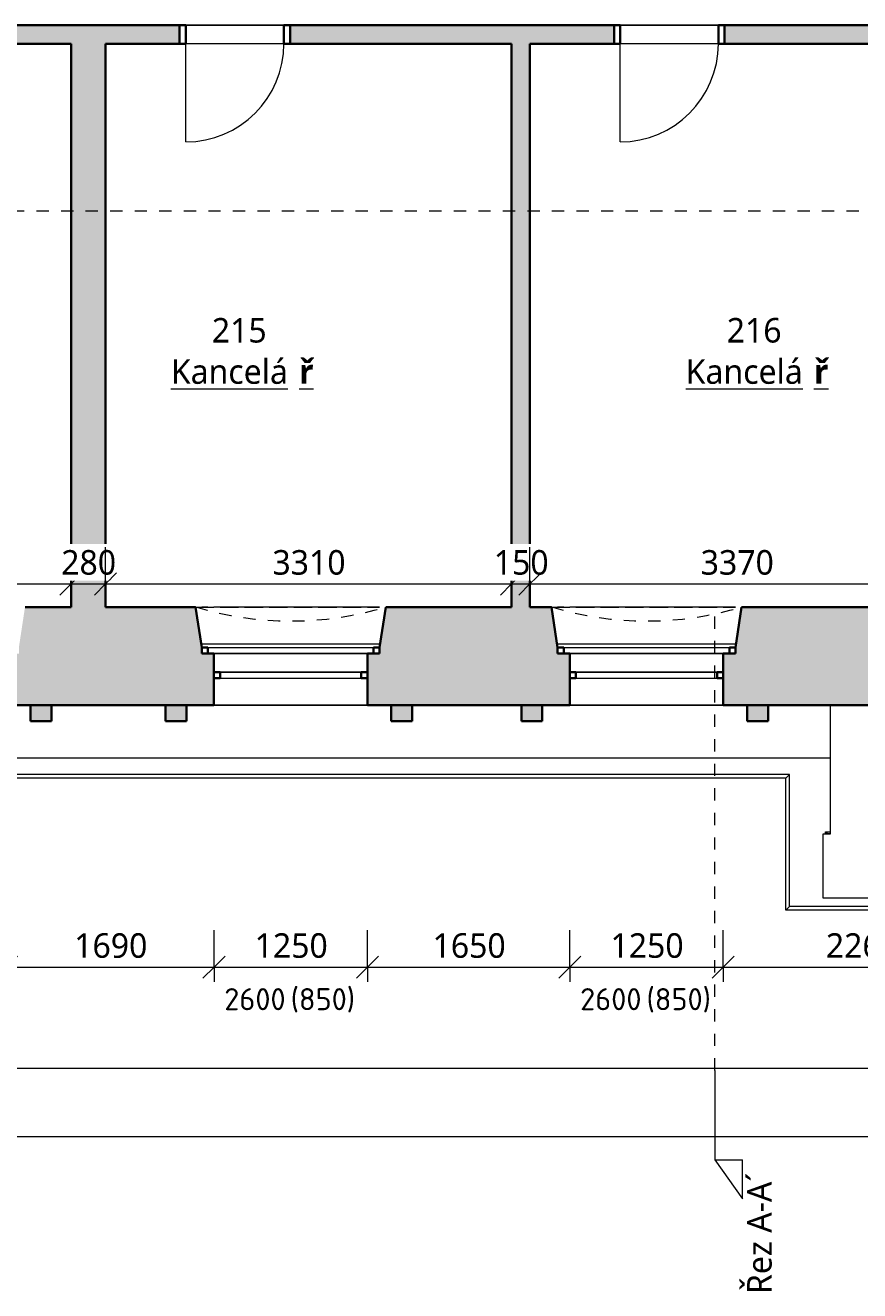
# Model space of a CAD drawing. Header units: metres. Extents: x -2.8 to 41.5, y -4.4 to 31.
# Tile 6 of 22: x 10.6 to 17.4, y -4.4 to 5.9. Entities that reach past the tile are written whole.
import ezdxf

# ---------------------------------------------------------------- set-up
doc = ezdxf.new("R2010")
doc.units = ezdxf.units.M
doc.linetypes.add('AV - Cerch_ 1 tecka 10mm', pattern=[0.018, 0.01, -0.004, 0, -0.004])
doc.linetypes.add('AV - Cerch_ 1 tecka 2mm', pattern=[0.004, 0.002, -0.001, 0, -0.001])
doc.layers.add('AV-KOTY', color=5, linetype='Continuous', lineweight=13, true_color=0x0000ff)
doc.layers.add('AV-MISTNOSTI', color=5, linetype='Continuous', lineweight=5, true_color=0x0000ff)
for name, color, linetype, lineweight in [('AV-KOTY-100', 7, 'Continuous', 5), ('AV-SRAFY', 7, 'Continuous', 35), ('AV-STAVBA', 7, 'Continuous', 18)]:
    doc.layers.add(name, color=color, linetype=linetype, lineweight=lineweight)
doc.styles.add('ISOCPEUR', font='isocpeur.ttf', dxfattribs={"height": 0.18})
doc.styles.add('Trebuchet MS', font='trebuc.ttf', dxfattribs={"height": 0.2})
doc.styles.add('Trebuchet MS_B', font='trebuc.ttf', dxfattribs={"height": 0.2})
doc.dimstyles.new('2_mm_-_O_-_Blue_-_mm_-_zaokrouhlena', dxfattribs={"dimscale": 0.3048, "dimtxt": 0.20619, "dimasz": 0.590551, "dimexe": 0.393701, "dimexo": 0.0625, "dimgap": 0.065617, "dimtad": 1, "dimdec": 0, "dimlfac": 1000, "dimrnd": 10, "dimzin": 0, "dimdsep": 46, "dimtxsty": 'Trebuchet MS', "dimblk1": 'OBLIQUE', "dimblk2": 'OBLIQUE', "dimsah": 1, "dimcen": 0.09, "dimazin": 0, "dimtfac": 1, "dimtdec": 4, "dimtix": 1, "dimtmove": 0, "dimatfit": 3, "dimfxl": 0.984252, "dimfxlon": 1, "dimtvp": 1, "dimtfill": 1, "dimtolj": 1, "dimtzin": 0, "dimarcsym": 2})

# ---------------------------------------------------------------- blocks, each defined once
blk = doc.blocks.new('DO_1-L_Ocel_ - 800x1970_150-925843-2NP')
at = {"layer": 'AV-STAVBA'}
for p, q in [((0.4, 0.875), (0.4, 0.075)), ((-0.4, 0.075), (0.4, 0.075)), ((-0.4, -0.075), (0.4, -0.075))]:
    blk.add_line(p, q, dxfattribs=at)
at = {"layer": 'AV-STAVBA', "linetype": 'AV - Cerch_ 1 tecka 2mm'}
for p, q in [((-0.45, 0.075), (0.45, 0.075)), ((-0.4, 0.075), (0.4, 0.075)), ((-0.45, -0.075), (0.45, -0.075)), ((-0.4, -0.075), (0.4, -0.075))]:
    blk.add_line(p, q, dxfattribs=at)
at = {"layer": 'AV-STAVBA', "lineweight": 35}
for p, q in [((-0.4, 0.075), (-0.45, 0.075)), ((-0.45, 0.075), (-0.45, -0.075)), ((-0.4, -0.075), (-0.4, 0.075)), ((0.45, 0.075), (0.4, 0.075)), ((0.4, 0.075), (0.4, -0.075)), ((0.45, -0.075), (0.45, 0.075)), ((-0.45, -0.075), (-0.4, -0.075)), ((0.4, -0.075), (0.45, -0.075))]:
    blk.add_line(p, q, dxfattribs=at)
at = {"layer": 'AV-STAVBA'}
blk.add_arc((0.4, 0.075), 0.8, 90, 180, dxfattribs=at)
blk = doc.blocks.new('WI_2-2_dvojité_bez středního sloupku - 1250x2600-1216050-2NP')
at = {"layer": 'AV-STAVBA', "linetype": 'AV - Cerch_ 1 tecka 2mm', "lineweight": 13}
for p, q in [((0.725, 0.4), (-0.725, 0.4)), ((-0.725, 0.4), (0.725, 0.4)), ((0.625, 0.4), (-0.625, 0.4)), ((0.725, -0.4), (-0.725, -0.4)), ((0.625, -0.4), (-0.625, -0.4)), ((-0.625, -0.4), (0.625, -0.4))]:
    blk.add_line(p, q, dxfattribs=at)
at = {"layer": 'AV-STAVBA', "lineweight": 35}
for p, q in [((-0.675, 0.07), (-0.725, 0.07)), ((-0.725, 0.07), (-0.725, 0.02)), ((-0.725, 0.02), (-0.675, 0.02)), ((-0.675, 0.02), (-0.675, 0.07)), ((0.725, 0.07), (0.675, 0.07)), ((0.675, 0.07), (0.675, 0.02)), ((0.675, 0.02), (0.725, 0.02)), ((0.725, 0.02), (0.725, 0.07)), ((-0.625, -0.18), (-0.625, -0.13)), ((-0.625, -0.13), (-0.575, -0.13)), ((-0.575, -0.18), (-0.625, -0.18)), ((-0.575, -0.13), (-0.575, -0.18)), ((0.575, -0.18), (0.575, -0.13)), ((0.575, -0.13), (0.625, -0.13)), ((0.625, -0.18), (0.575, -0.18)), ((0.625, -0.13), (0.625, -0.18))]:
    blk.add_line(p, q, dxfattribs=at)
at = {"layer": 'AV-STAVBA'}
for p, q in [((-0.725, 0.02), (-0.725, 0.07)), ((-0.725, 0.07), (0.725, 0.07)), ((-0.725, 0.02), (0.725, 0.02)), ((-0.675, 0.07), (0.031, 0.07)), ((-0.675, 0.02), (-0.675, 0.07)), ((0.031, 0.02), (-0.625, 0.02)), ((0.031, 0.07), (0.675, 0.07)), ((0.625, 0.02), (0.031, 0.02)), ((0.675, 0.02), (0.675, 0.07)), ((0.725, 0.02), (0.725, 0.07)), ((-0.625, -0.13), (-0.625, -0.18)), ((-0.625, -0.13), (0.625, -0.13)), ((-0.625, -0.18), (0.625, -0.18)), ((0.031, -0.13), (-0.575, -0.13)), ((-0.575, -0.13), (-0.575, -0.18)), ((-0.575, -0.18), (0.031, -0.18)), ((0.575, -0.13), (0.031, -0.13)), ((0.031, -0.18), (0.575, -0.18)), ((0.575, -0.13), (0.575, -0.18)), ((0.625, -0.13), (0.625, -0.18))]:
    blk.add_line(p, q, dxfattribs=at)
blk = doc.blocks.new('GM_Nika se zkoseným ostěním a klenutým nadpražím - 1450x2700-1216438-2NP')
at = {"layer": 'AV-STAVBA', "linetype": 'AV - Cerch_ 1 tecka 2mm', "lineweight": 13}
for p, q in [((0.725, 0.4), (-0.725, 0.4)), ((0.775, -0.4), (-0.775, -0.4))]:
    blk.add_line(p, q, dxfattribs=at)
blk.add_arc((0, -2.964), 2.678, 73.1791, 106.8209, dxfattribs=at)
blk = doc.blocks.new('GM_Nika_zkosené ostění - v900-1216957-2NP')
at = {"layer": 'AV-STAVBA', "linetype": 'AV - Cerch_ 1 tecka 2mm', "lineweight": 13}
blk.add_line((-0.65, 0.4), (0.9, 0.4), dxfattribs=at)
blk = doc.blocks.new('Římsa nad 1NP - Římsa nad 1NP-1582674-2NP')
at = {"layer": 'AV-STAVBA'}
for p, q in [((16.79, -0.207), (5.83, -0.207)), ((16.761, -0.236), (5.859, -0.236)), ((16.761, -0.236), (16.79, -0.207)), ((16.761, -1.311), (16.761, -0.236)), ((16.79, -1.282), (16.79, -0.207)), ((17.084, -0.692), (17.084, -0.673)), ((17.084, -0.673), (17.098, -0.687)), ((17.084, -0.673), (17.122, -0.673)), ((17.098, -0.692), (17.098, -0.687)), ((17.098, -0.687), (17.101, -0.691)), ((17.098, -0.687), (17.122, -0.687)), ((17.122, -0.69), (17.101, -0.69)), ((17.101, -0.69), (17.101, -0.692)), ((16.761, -1.311), (16.79, -1.282)), ((17.889, -1.311), (16.761, -1.311)), ((17.86, -1.282), (16.79, -1.282))]:
    blk.add_line(p, q, dxfattribs=at)
blk.add_open_spline([(17.101, -0.69), (17.101, -0.69), (17.101, -0.69), (17.102, -0.691), (17.103, -0.692), (17.103, -0.692)], degree=3, knots=[0.3333333, 0.3333333, 0.3333333, 0.3333333, 0.5, 0.5833333, 0.6459967, 0.6459967, 0.6459967, 0.6459967], dxfattribs=at)
blk = doc.blocks.new('Tympanon a šambrána 2NP1 - Tympanon a šambrána 2NP-1609287-2NP')
at = {"layer": 'AV-STAVBA'}
for points in [[(5.835, 0.228), (6.005, 0.228), (6.005, 0.358), (5.835, 0.358)], [(7.675, 0.228), (7.845, 0.228), (7.845, 0.358), (7.675, 0.358)]]:
    blk.add_hatch(color=256, dxfattribs=at).paths.add_polyline_path(points)
at = {"layer": 'AV-STAVBA', "lineweight": 35}
for p, q in [((6.005, 0.358), (5.835, 0.358)), ((5.835, 0.358), (5.835, 0.228)), ((6.005, 0.228), (6.005, 0.358)), ((7.845, 0.358), (7.675, 0.358)), ((7.675, 0.358), (7.675, 0.228)), ((7.845, 0.228), (7.845, 0.358)), ((5.835, 0.228), (6.005, 0.228)), ((7.675, 0.228), (7.845, 0.228))]:
    blk.add_line(p, q, dxfattribs=at)
blk = doc.blocks.new('Tympanon a šambrána 2NP2 - Tympanon a šambrána 2NP-1609452-2NP')
at = {"layer": 'AV-STAVBA'}
for points in [[(5.835, 0.228), (6.005, 0.228), (6.005, 0.358), (5.835, 0.358)], [(7.675, 0.228), (7.845, 0.228), (7.845, 0.358), (7.675, 0.358)]]:
    blk.add_hatch(color=256, dxfattribs=at).paths.add_polyline_path(points)
at = {"layer": 'AV-STAVBA', "lineweight": 35}
for p, q in [((6.005, 0.358), (5.835, 0.358)), ((5.835, 0.358), (5.835, 0.228)), ((6.005, 0.228), (6.005, 0.358)), ((7.845, 0.358), (7.675, 0.358)), ((7.675, 0.358), (7.675, 0.228)), ((7.845, 0.228), (7.845, 0.358)), ((5.835, 0.228), (6.005, 0.228)), ((7.675, 0.228), (7.845, 0.228))]:
    blk.add_line(p, q, dxfattribs=at)
blk = doc.blocks.new('Tympanon a šambrána 2NP3 - Tympanon a šambrána 2NP-1609617-2NP')
at = {"layer": 'AV-STAVBA'}
for points in [[(5.835, 0.228), (6.005, 0.228), (6.005, 0.358), (5.835, 0.358)], [(7.675, 0.228), (7.845, 0.228), (7.845, 0.358), (7.675, 0.358)]]:
    blk.add_hatch(color=256, dxfattribs=at).paths.add_polyline_path(points)
at = {"layer": 'AV-STAVBA', "lineweight": 35}
for p, q in [((6.005, 0.358), (5.835, 0.358)), ((5.835, 0.358), (5.835, 0.228)), ((6.005, 0.228), (6.005, 0.358)), ((7.845, 0.358), (7.675, 0.358)), ((7.675, 0.358), (7.675, 0.228)), ((7.845, 0.228), (7.845, 0.358)), ((5.835, 0.228), (6.005, 0.228)), ((7.675, 0.228), (7.845, 0.228))]:
    blk.add_line(p, q, dxfattribs=at)
blk = doc.blocks.new('Section - Vertikální P-46265-2NP')
at = {"layer": 'AV-KOTY', "lineweight": 5}
for p, q in [((-0.00728, 0), (-0.01046, -0.00223)), ((-0.00728, 0), (-0.00728, -0.00223)), ((0, 0), (-0.00728, 0)), ((-0.01046, -0.00223), (-0.00728, -0.00223))]:
    blk.add_line(p, q, dxfattribs=at)
blk = doc.blocks.new('DIMBLOCK10-2NP')
at = {"layer": 'AV-KOTY-100', "color": 5, "true_color": 0x0000ff}
for p, q in [((8.125, 1.346), (8.125, 1.646)), ((10.935, 1.346), (10.935, 1.646)), ((8.125, 1.346), (8.035, 1.256)), ((8.125, 1.346), (8.215, 1.436)), ((8.125, 1.346), (10.935, 1.346)), ((8.125, 1.346), (8.125, 1.226)), ((10.935, 1.346), (10.845, 1.256)), ((10.935, 1.346), (11.025, 1.436)), ((10.935, 1.346), (10.935, 1.226))]:
    blk.add_line(p, q, dxfattribs=at)
at = {"layer": 'AV-KOTY-100', "color": 0, "insert": (9.236, 1.622), "char_height": 0.2, "width": 0.70454, "attachment_point": 1, "line_spacing_factor": 1.048425, "style": 'Trebuchet MS', "bg_fill": 3, "box_fill_scale": 1.25, "bg_fill_color": 256, "bg_fill_true_color": 13158600, "bg_fill_transparency": 0}
blk.add_mtext('2810', dxfattribs=at)
blk = doc.blocks.new('_Oblique')
at = {"color": 0, "linetype": 'ByBlock', "lineweight": -2}
blk.add_line((-0.5, -0.5), (0.5, 0.5), dxfattribs=at)
blk = doc.blocks.new('DIMBLOCK11-2NP')
at = {"layer": 'AV-KOTY-100', "color": 5, "true_color": 0x0000ff}
for p, q in [((10.935, 1.346), (10.935, 1.646)), ((11.215, 1.346), (11.215, 1.646)), ((10.935, 1.346), (10.845, 1.256)), ((10.935, 1.346), (11.025, 1.436)), ((10.935, 1.346), (11.215, 1.346)), ((10.935, 1.346), (10.935, 1.226)), ((11.215, 1.346), (11.125, 1.256)), ((11.215, 1.346), (11.305, 1.436)), ((11.215, 1.346), (11.215, 1.226))]:
    blk.add_line(p, q, dxfattribs=at)
at = {"layer": 'AV-KOTY-100', "color": 0, "insert": (10.855, 1.622), "char_height": 0.2, "width": 0.52841, "attachment_point": 1, "line_spacing_factor": 1.048425, "style": 'Trebuchet MS', "bg_fill": 3, "box_fill_scale": 1.25, "bg_fill_color": 256, "bg_fill_true_color": 13158600, "bg_fill_transparency": 0}
blk.add_mtext('280', dxfattribs=at)
blk = doc.blocks.new('DIMBLOCK12-2NP')
at = {"layer": 'AV-KOTY-100', "color": 5, "true_color": 0x0000ff}
for p, q in [((11.215, 1.346), (11.215, 1.646)), ((14.525, 1.346), (14.525, 1.646)), ((11.215, 1.346), (11.125, 1.256)), ((11.215, 1.346), (11.305, 1.436)), ((11.215, 1.346), (14.525, 1.346)), ((11.215, 1.346), (11.215, 1.226)), ((14.525, 1.346), (14.435, 1.256)), ((14.525, 1.346), (14.615, 1.436)), ((14.525, 1.346), (14.525, 1.226))]:
    blk.add_line(p, q, dxfattribs=at)
at = {"layer": 'AV-KOTY-100', "color": 0, "insert": (12.576, 1.622), "char_height": 0.2, "width": 0.70454, "attachment_point": 1, "line_spacing_factor": 1.048425, "style": 'Trebuchet MS', "bg_fill": 3, "box_fill_scale": 1.25, "bg_fill_color": 256, "bg_fill_true_color": 13158600, "bg_fill_transparency": 0}
blk.add_mtext('3310', dxfattribs=at)
blk = doc.blocks.new('DIMBLOCK13-2NP')
at = {"layer": 'AV-KOTY-100', "color": 5, "true_color": 0x0000ff}
for p, q in [((14.525, 1.346), (14.525, 1.646)), ((14.675, 1.346), (14.675, 1.646)), ((14.525, 1.346), (14.435, 1.256)), ((14.525, 1.346), (14.615, 1.436)), ((14.525, 1.346), (14.675, 1.346)), ((14.525, 1.346), (14.525, 1.226)), ((14.675, 1.346), (14.585, 1.256)), ((14.675, 1.346), (14.765, 1.436)), ((14.675, 1.346), (14.675, 1.226))]:
    blk.add_line(p, q, dxfattribs=at)
at = {"layer": 'AV-KOTY-100', "color": 0, "insert": (14.38, 1.622), "char_height": 0.2, "width": 0.52841, "attachment_point": 1, "line_spacing_factor": 1.048425, "style": 'Trebuchet MS', "bg_fill": 3, "box_fill_scale": 1.25, "bg_fill_color": 256, "bg_fill_true_color": 13158600, "bg_fill_transparency": 0}
blk.add_mtext('150', dxfattribs=at)
blk = doc.blocks.new('DIMBLOCK14-2NP')
at = {"layer": 'AV-KOTY-100', "color": 5, "true_color": 0x0000ff}
for p, q in [((14.675, 1.346), (14.675, 1.646)), ((18.045, 1.346), (18.045, 1.646)), ((14.675, 1.346), (14.585, 1.256)), ((14.675, 1.346), (14.765, 1.436)), ((14.675, 1.346), (18.045, 1.346)), ((14.675, 1.346), (14.675, 1.226)), ((18.045, 1.346), (17.955, 1.256)), ((18.045, 1.346), (18.135, 1.436)), ((18.045, 1.346), (18.045, 1.226))]:
    blk.add_line(p, q, dxfattribs=at)
at = {"layer": 'AV-KOTY-100', "color": 0, "insert": (16.066, 1.622), "char_height": 0.2, "width": 0.70454, "attachment_point": 1, "line_spacing_factor": 1.048425, "style": 'Trebuchet MS', "bg_fill": 3, "box_fill_scale": 1.25, "bg_fill_color": 256, "bg_fill_true_color": 13158600, "bg_fill_transparency": 0}
blk.add_mtext('3370', dxfattribs=at)
blk = doc.blocks.new('DIMBLOCK46-2NP')
at = {"layer": 'AV-KOTY-100', "color": 5, "true_color": 0x0000ff}
for p, q in [((10.41, -1.776), (10.41, -1.476)), ((12.1, -1.776), (12.1, -1.476)), ((10.41, -1.776), (10.5, -1.686)), ((12.1, -1.776), (12.19, -1.686)), ((10.41, -1.776), (10.32, -1.866)), ((10.41, -1.776), (12.1, -1.776)), ((10.41, -1.776), (10.41, -1.896)), ((12.1, -1.776), (12.01, -1.866)), ((12.1, -1.776), (12.1, -1.896))]:
    blk.add_line(p, q, dxfattribs=at)
at = {"layer": 'AV-KOTY-100', "color": 0, "insert": (10.961, -1.5), "char_height": 0.2, "width": 0.70454, "attachment_point": 1, "line_spacing_factor": 1.048425, "style": 'Trebuchet MS', "bg_fill": 3, "box_fill_scale": 1.25, "bg_fill_color": 256, "bg_fill_true_color": 13158600, "bg_fill_transparency": 0}
blk.add_mtext('1690', dxfattribs=at)
blk = doc.blocks.new('DIMBLOCK47-2NP')
at = {"layer": 'AV-KOTY-100', "color": 5, "true_color": 0x0000ff}
for p, q in [((12.1, -1.776), (12.1, -1.476)), ((13.35, -1.776), (13.35, -1.476)), ((12.1, -1.776), (12.19, -1.686)), ((13.35, -1.776), (13.44, -1.686)), ((12.1, -1.776), (12.01, -1.866)), ((12.1, -1.776), (13.35, -1.776)), ((12.1, -1.776), (12.1, -1.896)), ((13.35, -1.776), (13.26, -1.866)), ((13.35, -1.776), (13.35, -1.896))]:
    blk.add_line(p, q, dxfattribs=at)
at = {"layer": 'AV-KOTY-100', "color": 0, "insert": (12.431, -1.5), "char_height": 0.2, "width": 0.70454, "attachment_point": 1, "line_spacing_factor": 1.048425, "style": 'Trebuchet MS', "bg_fill": 3, "box_fill_scale": 1.25, "bg_fill_color": 256, "bg_fill_true_color": 13158600, "bg_fill_transparency": 0}
blk.add_mtext('1250', dxfattribs=at)
blk = doc.blocks.new('DIMBLOCK48-2NP')
at = {"layer": 'AV-KOTY-100', "color": 5, "true_color": 0x0000ff}
for p, q in [((13.35, -1.776), (13.35, -1.476)), ((15, -1.776), (15, -1.476)), ((13.35, -1.776), (13.44, -1.686)), ((15, -1.776), (15.09, -1.686)), ((13.35, -1.776), (13.26, -1.866)), ((13.35, -1.776), (15, -1.776)), ((13.35, -1.776), (13.35, -1.896)), ((15, -1.776), (14.91, -1.866)), ((15, -1.776), (15, -1.896))]:
    blk.add_line(p, q, dxfattribs=at)
at = {"layer": 'AV-KOTY-100', "color": 0, "insert": (13.881, -1.5), "char_height": 0.2, "width": 0.70454, "attachment_point": 1, "line_spacing_factor": 1.048425, "style": 'Trebuchet MS', "bg_fill": 3, "box_fill_scale": 1.25, "bg_fill_color": 256, "bg_fill_true_color": 13158600, "bg_fill_transparency": 0}
blk.add_mtext('1650', dxfattribs=at)
blk = doc.blocks.new('DIMBLOCK49-2NP')
at = {"layer": 'AV-KOTY-100', "color": 5, "true_color": 0x0000ff}
for p, q in [((15, -1.776), (15, -1.476)), ((16.25, -1.776), (16.25, -1.476)), ((15, -1.776), (15.09, -1.686)), ((16.25, -1.776), (16.34, -1.686)), ((15, -1.776), (14.91, -1.866)), ((15, -1.776), (16.25, -1.776)), ((15, -1.776), (15, -1.896)), ((16.25, -1.776), (16.16, -1.866)), ((16.25, -1.776), (16.25, -1.896))]:
    blk.add_line(p, q, dxfattribs=at)
at = {"layer": 'AV-KOTY-100', "color": 0, "insert": (15.331, -1.5), "char_height": 0.2, "width": 0.70454, "attachment_point": 1, "line_spacing_factor": 1.048425, "style": 'Trebuchet MS', "bg_fill": 3, "box_fill_scale": 1.25, "bg_fill_color": 256, "bg_fill_true_color": 13158600, "bg_fill_transparency": 0}
blk.add_mtext('1250', dxfattribs=at)
blk = doc.blocks.new('DIMBLOCK50-2NP')
at = {"layer": 'AV-KOTY-100', "color": 5, "true_color": 0x0000ff}
for p, q in [((16.25, -1.776), (16.25, -1.476)), ((18.51, -1.776), (18.51, -1.476)), ((16.25, -1.776), (16.34, -1.686)), ((18.51, -1.776), (18.6, -1.686)), ((16.25, -1.776), (16.16, -1.866)), ((16.25, -1.776), (18.51, -1.776)), ((16.25, -1.776), (16.25, -1.896)), ((18.51, -1.776), (18.42, -1.866)), ((18.51, -1.776), (18.51, -1.896))]:
    blk.add_line(p, q, dxfattribs=at)
at = {"layer": 'AV-KOTY-100', "color": 0, "insert": (17.086, -1.5), "char_height": 0.2, "width": 0.70454, "attachment_point": 1, "line_spacing_factor": 1.048425, "style": 'Trebuchet MS', "bg_fill": 3, "box_fill_scale": 1.25, "bg_fill_color": 256, "bg_fill_true_color": 13158600, "bg_fill_transparency": 0}
blk.add_mtext('2260', dxfattribs=at)
blk = doc.blocks.new('DIMBLOCK69-2NP')
at = {"layer": 'AV-KOTY-100', "color": 5, "true_color": 0x0000ff}
for p, q in [((5.445, -2.599), (5.445, -2.299)), ((33.979, -2.599), (33.979, -2.299)), ((5.445, -2.599), (5.535, -2.509)), ((33.979, -2.599), (34.069, -2.509)), ((5.445, -2.599), (5.355, -2.689)), ((5.445, -2.599), (33.979, -2.599)), ((5.445, -2.599), (5.445, -2.719)), ((33.979, -2.599), (33.889, -2.689)), ((33.979, -2.599), (33.979, -2.719))]:
    blk.add_line(p, q, dxfattribs=at)
at = {"layer": 'AV-KOTY-100', "color": 0, "insert": (19.345, -2.323), "char_height": 0.2, "width": 0.88068, "attachment_point": 1, "line_spacing_factor": 1.048425, "style": 'Trebuchet MS', "bg_fill": 3, "box_fill_scale": 1.25, "bg_fill_color": 256, "bg_fill_true_color": 13158600, "bg_fill_transparency": 0}
blk.add_mtext('28530', dxfattribs=at)
blk = doc.blocks.new('DIMBLOCK72-2NP')
at = {"layer": 'AV-KOTY-100', "color": 5, "true_color": 0x0000ff}
for p, q in [((-0.235, -3.155), (-0.235, -2.855)), ((39.765, -3.155), (39.765, -2.855)), ((-0.235, -3.155), (-0.145, -3.065)), ((39.765, -3.155), (39.855, -3.065)), ((-0.235, -3.155), (-0.325, -3.245)), ((-0.235, -3.155), (39.765, -3.155)), ((-0.235, -3.155), (-0.235, -3.275)), ((39.765, -3.155), (39.675, -3.245)), ((39.765, -3.155), (39.765, -3.275))]:
    blk.add_line(p, q, dxfattribs=at)
at = {"layer": 'AV-KOTY-100', "color": 0, "insert": (19.398, -2.879), "char_height": 0.2, "width": 0.88068, "attachment_point": 1, "line_spacing_factor": 1.048425, "style": 'Trebuchet MS', "bg_fill": 3, "box_fill_scale": 1.25, "bg_fill_color": 256, "bg_fill_true_color": 13158600, "bg_fill_transparency": 0}
blk.add_mtext('40000', dxfattribs=at)

msp = doc.modelspace()

# ---------------------------------------------------------------- hatches: boundary and pattern name
at = {"layer": 'AV-SRAFY', "lineweight": 18}
h = msp.add_hatch(color=256, dxfattribs=at)
h.paths.add_polyline_path([(12.7198, 5.7482), (15.3598, 5.7482), (15.3598, 5.8982), (12.7198, 5.8982)])
h.paths.add_polyline_path([(22.1148, 5.7482), (22.1148, 5.8982), (19.735, 5.8982), (19.735, 5.7482)])
h.paths.add_polyline_path([(9.8098, 5.7482), (11.8198, 5.7482), (11.8198, 5.8982), (9.8098, 5.8982)])
h.paths.add_polyline_path([(18.1948, 5.7482), (18.835, 5.7482), (18.835, 5.8982), (16.2598, 5.8982), (16.2598, 5.7482), (18.0448, 5.7482)])
h.paths.add_polyline_path([(8.9098, 5.7482), (8.9098, 5.8982), (7.6148, 5.8982), (7.6148, 5.7482), (8.5388, 5.7482)])
h.paths.add_polyline_path([(6.7148, 5.7482), (6.7148, 5.8982), (5.4448, 5.8982), (5.4448, 5.7482), (5.7699, 5.7482)])
for points in [[(10.9348, 1.1582), (11.2148, 1.1582), (11.2148, 5.7482), (10.9348, 5.7482), (10.9348, 2.1625)], [(14.6748, 1.1582), (14.6748, 5.7482), (14.5248, 5.7482), (14.5248, 1.1582)]]:
    msp.add_hatch(color=256, dxfattribs=at).paths.add_polyline_path(points)
h = msp.add_hatch(color=256, dxfattribs=at)
h.paths.add_polyline_path([(5.4448, 0.3582), (6.2299, 0.3583), (6.2299, 0.7782), (6.1299, 0.7782), (6.1299, 0.8282), (6.0799, 1.1582), (5.4448, 1.1582), (5.4448, 0.4971)])
h.paths.add_polyline_path([(23.1598, 0.3582), (23.1598, 0.7782), (23.0598, 0.7782), (23.0598, 0.8282), (23.0098, 1.1582), (21.0448, 1.1582), (20.9948, 0.8082), (20.9491, 0.8082), (20.9491, 0.7582), (20.9241, 0.7582), (20.9241, 0.3582), (23.0756, 0.3582)])
h.paths.add_polyline_path([(33.9791, 0.3582), (33.9791, 1.1582), (33.2298, 1.1582), (33.1798, 0.8282), (33.1798, 0.7782), (33.0798, 0.7782), (33.0798, 0.3582), (33.8051, 0.3582)])
h.paths.add_polyline_path([(7.4799, 0.3582), (9.1599, 0.3583), (9.1599, 0.7782), (9.0599, 0.7782), (9.0599, 0.8282), (9.0099, 1.1582), (7.6299, 1.1582), (7.5799, 0.8282), (7.5799, 0.7782), (7.4799, 0.7782), (7.4799, 0.3583)])
h.paths.add_polyline_path([(24.4098, 0.3582), (26.1098, 0.3582), (26.1098, 0.7782), (26.0098, 0.7782), (26.0098, 0.8282), (25.9598, 1.1582), (24.5598, 1.1582), (24.5098, 0.8282), (24.5098, 0.7782), (24.4098, 0.7782), (24.4098, 0.4971)])
h.paths.add_polyline_path([(10.4099, 0.3582), (12.0998, 0.3583), (12.0998, 0.7782), (11.9998, 0.7782), (11.9998, 0.8282), (11.9498, 1.1582), (10.5599, 1.1582), (10.5099, 0.8282), (10.5099, 0.7782), (10.4099, 0.7782), (10.4099, 0.3583)])
h.paths.add_polyline_path([(31.8298, 0.3582), (31.8298, 0.7782), (31.7298, 0.7782), (31.7298, 0.8282), (31.6798, 1.1582), (30.4298, 1.1582), (30.3798, 0.8282), (30.3798, 0.7782), (30.2798, 0.7782), (30.2798, 0.3582), (31.7284, 0.3582)])
h.paths.add_polyline_path([(19.8741, 0.3582), (19.8741, 0.7582), (19.8491, 0.7582), (19.8491, 0.8082), (19.5848, 0.8082), (19.5848, 0.7582), (19.5598, 0.7582), (19.5598, 0.3582), (19.6145, 0.3582)])
h.paths.add_polyline_path([(13.3498, 0.3582), (14.9998, 0.3583), (14.9998, 0.7782), (14.8998, 0.7782), (14.8998, 0.8282), (14.8498, 1.1582), (13.4998, 1.1582), (13.4498, 0.8282), (13.4498, 0.7782), (13.3498, 0.7782), (13.3498, 0.3583)])
h.paths.add_polyline_path([(18.5098, 0.3582), (18.5098, 0.7582), (18.4848, 0.7582), (18.4848, 0.8082), (18.4148, 0.8082), (18.3648, 1.1582), (16.3998, 1.1582), (16.3498, 0.8282), (16.3498, 0.7782), (16.2498, 0.7782), (16.2498, 0.3582), (18.4018, 0.3582)])
h.paths.add_polyline_path([(29.0298, 0.3582), (29.0298, 0.7782), (28.9298, 0.7782), (28.9298, 0.8282), (28.8798, 1.1582), (27.5098, 1.1582), (27.4598, 0.8282), (27.4598, 0.7782), (27.3598, 0.7782), (27.3598, 0.3582), (28.9595, 0.3582)])

# ---------------------------------------------------------------- linework, layer by layer
at = {"layer": 'AV-KOTY', "linetype": 'AV - Cerch_ 1 tecka 10mm', "lineweight": 5}
for p, q in [((-1.746, 4.3854), (40.3649, 4.3854)), ((16.1824, -2.6185), (16.1824, 1.0987))]:
    msp.add_line(p, q, dxfattribs=at)
at = {"layer": 'AV-STAVBA', "lineweight": 35}
for p, q in [((11.8198, 5.8982), (9.8098, 5.8982)), ((11.8198, 5.7482), (11.8198, 5.8982)), ((15.3598, 5.8982), (12.7198, 5.8982)), ((12.7198, 5.8982), (12.7198, 5.7482)), ((15.3598, 5.7482), (15.3598, 5.8982)), ((18.835, 5.8982), (16.2598, 5.8982)), ((16.2598, 5.8982), (16.2598, 5.7482)), ((9.8098, 5.7482), (10.9348, 5.7482)), ((10.9348, 5.7482), (10.9348, 1.1582)), ((11.2148, 5.7482), (11.8198, 5.7482)), ((11.2148, 1.1582), (11.2148, 5.7482)), ((12.7198, 5.7482), (14.5248, 5.7482)), ((14.5248, 5.7482), (14.5248, 1.1582)), ((14.6748, 5.7482), (15.3598, 5.7482)), ((14.6748, 1.1582), (14.6748, 5.7482)), ((16.2598, 5.7482), (18.0448, 5.7482)), ((10.9348, 1.1582), (10.5599, 1.1582)), ((11.9498, 1.1582), (11.2148, 1.1582)), ((11.9998, 0.8282), (11.9498, 1.1582)), ((13.4998, 1.1582), (13.4498, 0.8282)), ((14.5248, 1.1582), (13.4998, 1.1582)), ((14.8498, 1.1582), (14.6748, 1.1582)), ((14.8998, 0.8282), (14.8498, 1.1582)), ((16.3998, 1.1582), (16.3498, 0.8282)), ((18.0448, 1.1582), (16.3998, 1.1582)), ((12.0998, 0.7782), (12.0498, 0.7782)), ((12.0998, 0.6282), (12.0998, 0.7782)), ((13.3998, 0.7782), (13.3498, 0.7782)), ((13.3498, 0.7782), (13.3498, 0.6282)), ((14.9998, 0.7782), (14.9498, 0.7782)), ((14.9998, 0.6282), (14.9998, 0.7782)), ((16.2998, 0.7782), (16.2498, 0.7782)), ((16.2498, 0.7782), (16.2498, 0.6282)), ((12.0998, 0.3582), (12.0998, 0.5782)), ((13.3498, 0.5782), (13.3498, 0.3582)), ((14.9998, 0.3582), (14.9998, 0.5782)), ((16.2498, 0.5782), (16.2498, 0.3582)), ((10.4099, 0.3582), (12.0998, 0.3582)), ((13.3498, 0.3582), (14.9998, 0.3582)), ((16.2498, 0.3582), (18.5098, 0.3582))]:
    msp.add_line(p, q, dxfattribs=at)
at = {"layer": 'AV-STAVBA'}
for p, q in [((11.8698, 5.8982), (12.6698, 5.8982)), ((15.4098, 5.8982), (16.2098, 5.8982)), ((12.6698, 5.7482), (11.8698, 5.7482)), ((16.2098, 5.7482), (15.4098, 5.7482)), ((11.9953, 0.8582), (13.4544, 0.8582)), ((14.8953, 0.8582), (16.3544, 0.8582)), ((13.3498, 0.7782), (12.0998, 0.7782)), ((16.2498, 0.7782), (14.9998, 0.7782)), ((13.3498, 0.3582), (12.0998, 0.3582)), ((16.2498, 0.3582), (14.9998, 0.3582)), ((17.1222, 0.3582), (17.1222, -0.692)), ((4.8248, -0.0718), (17.1222, -0.0718)), ((17.1222, -0.692), (17.0622, -0.692)), ((17.0622, -0.692), (17.0622, -1.212)), ((17.0622, -1.212), (17.5722, -1.212))]:
    msp.add_line(p, q, dxfattribs=at)

# ---------------------------------------------------------------- block references
at = {"layer": 'AV-KOTY', "lineweight": 5, "xscale": 99.99999999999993, "yscale": 99.99999999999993, "zscale": 99.99999999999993, "rotation": 89.99999999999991}
msp.add_blockref('Section - Vertikální P-46265-2NP', (16.1824, -2.6185), dxfattribs=at)
at = {"layer": 'AV-STAVBA', "rotation": 180}
for p in [(12.2698, 5.8232), (15.8098, 5.8232)]:
    msp.add_blockref('DO_1-L_Ocel_ - 800x1970_150-925843-2NP', p, dxfattribs=at)
at = {"layer": 'AV-STAVBA', "linetype": 'AV - Cerch_ 1 tecka 2mm', "lineweight": 13, "rotation": 180}
for p in [(12.7248, 0.7582), (15.6248, 0.7582)]:
    msp.add_blockref('GM_Nika se zkoseným ostěním a klenutým nadpražím - 1450x2700-1216438-2NP', p, dxfattribs=at)
at = {"layer": 'AV-STAVBA', "linetype": 'AV - Cerch_ 1 tecka 2mm', "lineweight": 13}
for name, p in [('GM_Nika_zkosené ostění - v900-1216957-2NP', (12.5998, 0.7582)), ('WI_2-2_dvojité_bez středního sloupku - 1250x2600-1216050-2NP', (12.7248, 0.7582)), ('GM_Nika_zkosené ostění - v900-1216957-2NP', (15.4998, 0.7582)), ('WI_2-2_dvojité_bez středního sloupku - 1250x2600-1216050-2NP', (15.6248, 0.7582))]:
    msp.add_blockref(name, p, dxfattribs=at)
at = {"layer": 'AV-STAVBA'}
for name, p in [('Římsa nad 1NP - Římsa nad 1NP-1582674-2NP', (0, 0)), ('Tympanon a šambrána 2NP1 - Tympanon a šambrána 2NP-1609287-2NP', (2.93, 0)), ('Tympanon a šambrána 2NP2 - Tympanon a šambrána 2NP-1609452-2NP', (5.87, 0)), ('Tympanon a šambrána 2NP3 - Tympanon a šambrána 2NP-1609617-2NP', (8.77, 0))]:
    msp.add_blockref(name, p, dxfattribs=at)

# ---------------------------------------------------------------- texts
at = {"layer": 'AV-KOTY', "lineweight": 5, "char_height": 0.18, "attachment_point": 1, "style": 'ISOCPEUR'}
for s, insert, width in [('2600', (12.1834, -1.9471), 0.609282), ('(850)', (12.7246, -1.9471), 0.633333), ('2600', (15.0834, -1.9471), 0.609282), ('(850)', (15.6246, -1.9471), 0.633333)]:
    msp.add_mtext(s, dxfattribs=dict(at, insert=insert, width=width))
at = {"layer": 'AV-KOTY', "lineweight": 5, "insert": (16.4441, -4.4398), "char_height": 0.2, "width": 1.362869, "attachment_point": 1, "rotation": 90, "style": 'Trebuchet MS'}
msp.add_mtext('Řez A-A´', dxfattribs=at)
at = {"layer": 'AV-MISTNOSTI', "char_height": 0.2, "attachment_point": 1, "style": 'Trebuchet MS_B'}
for s, insert, width in [('215', (12.0825, 3.5132), 0.601266), ('216', (16.278, 3.5132), 0.601266), ('\\LKancelá', (11.7485, 3.1769), 1.266666), ('\\L\\fTrebuchet MS|b1|i0|c238|p34|;\\Lř', (12.7936, 3.1769), 0.144304), ('\\LKancelá', (15.944, 3.1769), 1.266666), ('\\L\\fTrebuchet MS|b1|i0|c238|p34|;\\Lř', (16.9891, 3.1769), 0.144304)]:
    msp.add_mtext(s, dxfattribs=dict(at, insert=insert, width=width))

# ---------------------------------------------------------------- next in the draw order: dimensions: what is measured, and where the dimension line sits
at = {"layer": 'AV-KOTY', "lineweight": 5}
for base, p1, p2, override, picture, middle in [((10.9348, 1.3457), (8.1248, 1.6457), (10.9348, 1.6457), {"dimpost": '<>', "dimfxl": 2.81}, 'DIMBLOCK10-2NP', (9.5298, 1.4674)), ((12.0998, -1.7757), (10.4099, -1.4757), (12.0998, -1.4757), {"dimpost": '<>', "dimfxl": 1.689957}, 'DIMBLOCK46-2NP', (11.2548, -1.6537)), ((33.9791, -2.5987), (5.4448, -2.2987), (33.9791, -2.2987), {"dimpost": '<>', "dimfxl": 28.5343}, 'DIMBLOCK69-2NP', (19.7119, -2.4769)), ((39.7648, -3.1546), (-0.2352, -2.8546), (39.7648, -2.8546), {"dimpost": '<>', "dimfxl": 40}, 'DIMBLOCK72-2NP', (19.7648, -3.0329))]:
    dim = msp.add_linear_dim(base=base, p1=p1, p2=p2, dimstyle='2_mm_-_O_-_Blue_-_mm_-_zaokrouhlena', override=override, dxfattribs=at)
    dim.commit()
    dim.dimension.update_dxf_attribs({"geometry": picture, "text_midpoint": middle})

# ---------------------------------------------------------------- next in the draw order: dimensions: what is measured, and where the dimension line sits
for base, p1, p2, override, picture, middle in [((11.2148, 1.3457), (10.9348, 1.6457), (11.2148, 1.6457), {"dimpost": '<>', "dimfxl": 0.28}, 'DIMBLOCK11-2NP', (11.0748, 1.4674)), ((13.3498, -1.7757), (12.0998, -1.4757), (13.3498, -1.4757), {"dimpost": '<>', "dimfxl": 1.25}, 'DIMBLOCK47-2NP', (12.7248, -1.654))]:
    dim = msp.add_linear_dim(base=base, p1=p1, p2=p2, dimstyle='2_mm_-_O_-_Blue_-_mm_-_zaokrouhlena', override=override, dxfattribs=at)
    dim.commit()
    dim.dimension.update_dxf_attribs({"geometry": picture, "text_midpoint": middle})

# ---------------------------------------------------------------- next in the draw order: dimensions: what is measured, and where the dimension line sits
for base, p1, p2, override, picture, middle in [((14.5248, 1.3457), (11.2148, 1.6457), (14.5248, 1.6457), {"dimpost": '<>', "dimfxl": 3.31}, 'DIMBLOCK12-2NP', (12.8698, 1.4674)), ((14.9998, -1.7757), (13.3498, -1.4757), (14.9998, -1.4757), {"dimpost": '<>', "dimfxl": 1.65}, 'DIMBLOCK48-2NP', (14.1748, -1.6537))]:
    dim = msp.add_linear_dim(base=base, p1=p1, p2=p2, dimstyle='2_mm_-_O_-_Blue_-_mm_-_zaokrouhlena', override=override, dxfattribs=at)
    dim.commit()
    dim.dimension.update_dxf_attribs({"geometry": picture, "text_midpoint": middle})

# ---------------------------------------------------------------- next in the draw order: dimensions: what is measured, and where the dimension line sits
for base, p1, p2, override, picture, middle in [((14.6748, 1.3457), (14.5248, 1.6457), (14.6748, 1.6457), {"dimpost": '<>', "dimfxl": 0.15}, 'DIMBLOCK13-2NP', (14.5998, 1.4674)), ((16.2498, -1.7757), (14.9998, -1.4757), (16.2498, -1.4757), {"dimpost": '<>', "dimfxl": 1.25}, 'DIMBLOCK49-2NP', (15.6248, -1.654))]:
    dim = msp.add_linear_dim(base=base, p1=p1, p2=p2, dimstyle='2_mm_-_O_-_Blue_-_mm_-_zaokrouhlena', override=override, dxfattribs=at)
    dim.commit()
    dim.dimension.update_dxf_attribs({"geometry": picture, "text_midpoint": middle})

# ---------------------------------------------------------------- next in the draw order: dimensions: what is measured, and where the dimension line sits
for base, p1, p2, override, picture, middle in [((18.0448, 1.3457), (14.6748, 1.6457), (18.0448, 1.6457), {"dimpost": '<>', "dimfxl": 3.37}, 'DIMBLOCK14-2NP', (16.3598, 1.4674)), ((18.5098, -1.7757), (16.2498, -1.4757), (18.5098, -1.4757), {"dimpost": '<>', "dimfxl": 2.26}, 'DIMBLOCK50-2NP', (17.3798, -1.6537))]:
    dim = msp.add_linear_dim(base=base, p1=p1, p2=p2, dimstyle='2_mm_-_O_-_Blue_-_mm_-_zaokrouhlena', override=override, dxfattribs=at)
    dim.commit()
    dim.dimension.update_dxf_attribs({"geometry": picture, "text_midpoint": middle})

doc.saveas('drawing.dxf')
